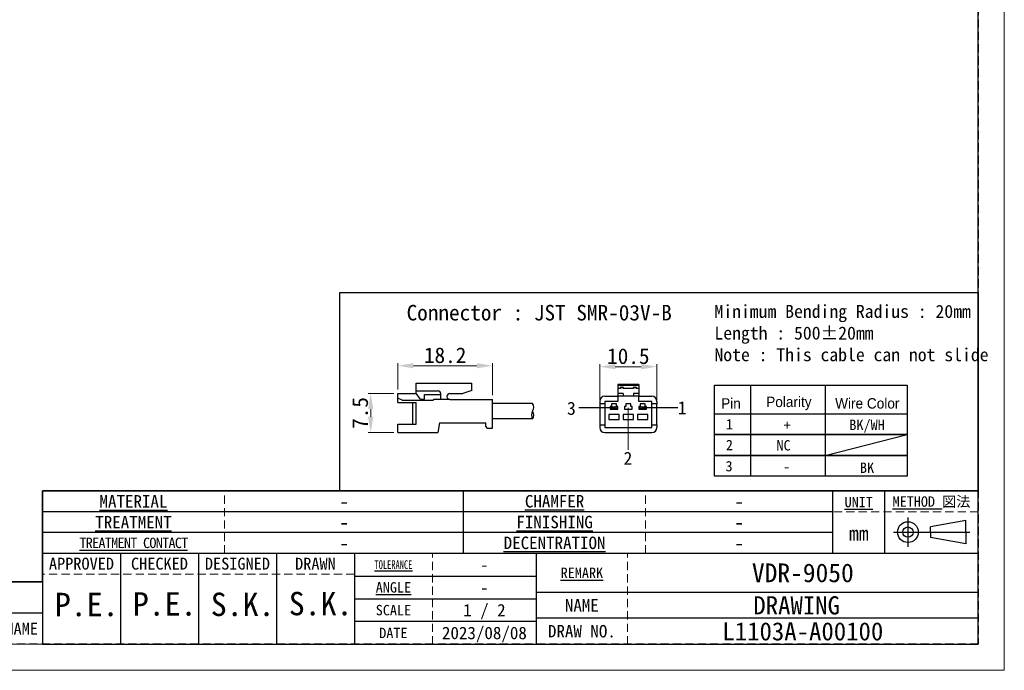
# Model space of a CAD drawing. Header units: millimetres. Extents: x -201 to 202, y 143 to 428.
# Tile 2 of 17: x 12 to 202, y 143 to 268. Entities that reach past the tile are written whole.
import ezdxf
from ezdxf.enums import TextEntityAlignment as Align

# ---------------------------------------------------------------- set-up
doc = ezdxf.new("R2010")
doc.units = ezdxf.units.MM
doc.header["$LTSCALE"] = 0.25
doc.linetypes.add('HIDDEN', pattern=[9.525, 6.35, -3.175])
doc.layers.add('CABLE 3P', color=7, linetype='Continuous')
doc.layers.add('FORM', color=7, linetype='Continuous')
doc.layers.add('DIMENSION', color=6, linetype='Continuous', lineweight=9)
doc.layers.add('TXT1', color=5, linetype='Continuous', lineweight=15)
doc.layers.add('EMPTY LINE', color=252, linetype='Continuous', lineweight=0, plot=False)
doc.styles.add('(TNK)aSS', font='txt', dxfattribs={"width": 0.75, "oblique": 15, "height": 3.5})
doc.styles.get("Standard").update_dxf_attribs({"font": 'arial.ttf'})
doc.styles.add('takachi1', font='msgothic.ttc', dxfattribs={"height": 2.5})
doc.styles.add('VS Standard', font='msgothic.ttc', dxfattribs={"height": 3})
doc.styles.add('VS Standard(小)', font='txt', dxfattribs={"height": 2.4})
doc.dimstyles.new('TMIZO', dxfattribs={"dimscale": 0, "dimtxt": 3.5, "dimasz": 3, "dimexe": 0.5, "dimexo": 0.8, "dimgap": 0.5, "dimtad": 3, "dimtoh": 1, "dimdec": 1, "dimrnd": 0.005, "dimdsep": 46, "dimtxsty": '(TNK)aSS', "dimcen": 0, "dimclrd": 5, "dimclre": 5, "dimclrt": 5, "dimaunit": 1, "dimadec": 0, "dimazin": 2, "dimtfac": 1, "dimtdec": 1, "dimtmove": 0, "dimatfit": 3, "dimfxl": 1, "dimtzin": 0, "dimlwd": -1, "dimlwe": -1, "dimarcsym": 0})

# ---------------------------------------------------------------- blocks, each defined once
blk = doc.blocks.new('表題欄金物用_ver2.0.0')
at = {"layer": 'FORM', "color": 0}
for p, q in [((-11, 40.5), (-191, 40.5)), ((-191, 40.5), (-191, 28.5)), ((-110, 28.49), (-110, 40.5)), ((-39, 28.49), (-39, 40.49)), ((-29, 28.49), (-29, 40.49)), ((-11, 28.5), (-11, 40.5)), ((-39, 36.5), (-191, 36.5)), ((-24.54, 35.38), (-24.54, 29.78)), ((-13.42, 34.8), (-20.21, 33.59)), ((-13.42, 32.58), (-13.42, 34.8)), ((-39, 32.5), (-191, 32.5)), ((-27.34, 32.58), (-12.62, 32.58)), ((-20.21, 32.58), (-20.21, 33.59)), ((-20.21, 32.58), (-20.21, 31.57)), ((-13.42, 32.58), (-13.42, 30.35)), ((-13.42, 30.35), (-20.21, 31.57)), ((-11, 28.5), (-191, 28.5)), ((-191, 28.5), (-191, 11)), ((-176, 28.5), (-176, 11)), ((-161, 28.5), (-161, 11)), ((-146, 28.5), (-146, 11)), ((-131, 28.5), (-131, 11)), ((-96, 11), (-96, 28.5)), ((-11, 11), (-11, 28.5)), ((-191, 23), (-199, 23)), ((-131, 24.12), (-96, 24.12)), ((-96, 21), (-11, 21)), ((-131, 19.75), (-96, 19.75)), ((-191, 17), (-199, 17)), ((-96, 15.38), (-131, 15.38)), ((-11, 16), (-96, 16)), ((-191, 11), (-11, 11))]:
    blk.add_line(p, q, dxfattribs=at)
at = {"layer": 'FORM', "color": 0, "linetype": 'HIDDEN', "lineweight": 9}
for p, q in [((-156, 28.49), (-156, 40.49)), ((-75, 28.49), (-75, 40.49)), ((-11, 36.5), (-39, 36.5)), ((-116, 11), (-116, 28.5)), ((-78.5, 11), (-78.5, 28.5)), ((-131, 24.5), (-191, 24.5))]:
    blk.add_line(p, q, dxfattribs=at)
at = {"layer": 'FORM', "color": 0, "lineweight": 15}
blk.add_line((-191, 11), (-286, 11), dxfattribs=at)
at = {"layer": 'FORM', "color": 0}
for radius in [2, 1]:
    blk.add_circle((-24.54, 32.58), radius, dxfattribs=at)
at = {"layer": 'FORM', "color": 0, "attachment_point": 5}
for s, insert, char_height, width, style in [('{\\LMATERIAL}', (-173.5, 38.5), 2.4, 36.5, 'VS Standard(小)'), ('{\\LCHAMFER}   ', (-92.5, 38.5), 2.4, 35, 'VS Standard(小)'), ('{\\LUNIT}', (-34, 38.35), 2, 20, 'VS Standard'), ('{\\LMETHOD} 図法', (-20, 38.35), 2, 20, 'VS Standard'), ('{\\LTREATMENT}', (-173.5, 34.5), 2.4, 36.5, 'VS Standard(小)'), ('{\\LFINISHING}', (-92.5, 34.5), 2.4, 35, 'VS Standard(小)'), ('mm', (-34, 32.35), 2.8, 20, 'VS Standard'), ('{\\T0.9;\\LTREATMENT CONTACT}', (-173.5, 30.5), 2, 36.5, 'VS Standard(小)'), ('{\\LDECENTRATION} ', (-92.5, 30.5), 2.4, 35, 'VS Standard(小)'), ('{\\fＭＳ ゴシック|b0|i0|c128|p49;APPROVED}', (-183.5, 26.5), 2.3, 15, 'VS Standard'), ('{\\fＭＳ ゴシック|b0|i0|c128|p49;CHECKED}', (-168.5, 26.5), 2.3, 15, 'VS Standard'), ('{\\fＭＳ ゴシック|b0|i0|c128|p49;DESIGNED}', (-153.5, 26.5), 2.3, 15, 'VS Standard'), ('{\\fＭＳ ゴシック|b0|i0|c128|p49;DRAWN}', (-138.5, 26.5), 2.3, 15, 'VS Standard'), ('{\\W0.7;\\LTOLERANCE\\l }', (-123.5, 26.31), 1.7, 20, 'VS Standard(小)'), ('{\\LANGLE}', (-123.5, 21.94), 2, 14.9784, 'VS Standard(小)'), ('{\\fＭＳ ゴシック|b0|i0|c128|p49;NAME}', (-87.25, 18.5), 2.4, 15, 'VS Standard(小)'), ('SCALE', (-123.5, 17.56), 2, 15, 'VS Standard(小)'), ('NAME', (-195, 14), 2.3, 8, 'VS Standard'), ('{\\fＭＳ ゴシック|b0|i0|c128|p49;DRAW NO.}', (-87.25, 13.5), 2.4, 15, 'VS Standard(小)'), ('{\\fＭＳ ゴシック|b0|i0|c128|p49;DATE}', (-123.5, 13.19), 2, 15, 'VS Standard(小)')]:
    blk.add_mtext(s, dxfattribs=dict(at, insert=insert, char_height=char_height, width=width, style=style))
at = {"layer": 'FORM', "color": 0, "insert": (-87.25, 24.75), "char_height": 2, "width": 16, "attachment_point": 5, "line_spacing_factor": 0.8, "style": 'VS Standard'}
blk.add_mtext('\\pxsm0.9;{\\LREMARK}   ', dxfattribs=at)
at = {"layer": 'FORM', "color": 0}
for tag, height, style, p in [('材料', 2.8, 'VS Standard', (-133, 38.5)), ('一般面取', 2.8, 'VS Standard', (-57, 38.5)), ('処理', 2.8, 'VS Standard', (-133, 34.5)), ('仕上', 2.8, 'VS Standard', (-57, 34.5)), ('処理接点', 2.8, 'VS Standard', (-133, 30.5)), ('偏芯', 2.8, 'VS Standard', (-57, 30.5)), ('一般公差', 2.4, 'VS Standard(小)', (-106, 26.31)), ('適用（機種名）', 3.6, 'VS Standard', (-44.75, 24.75)), ('角度', 2.4, 'VS Standard(小)', (-106, 21.94)), ('NAME', 3.5, 'VS Standard', (-44.75, 18.5)), ('SCALE', 2.4, 'VS Standard(小)', (-106, 17.56)), ('DRAW_NO.', 3.5, 'VS Standard', (-44.75, 13.5)), ('DATE', 2.4, 'VS Standard(小)', (-106, 13.19))]:
    blk.add_attdef(tag, text='', height=height, dxfattribs=dict(at, style=style)).set_placement(p, align=Align.MIDDLE_CENTER)
at = {"layer": 'FORM', "color": 0, "style": 'VS Standard'}
for tag, p in [('APPROVED', (-182.5, 15.06)), ('CHECKED', (-167.5, 15.18)), ('DESIGNED', (-152.5, 15.09)), ('DRAWN', (-137.5, 15.23))]:
    blk.add_attdef(tag, text='', height=4.5, dxfattribs=at).set_placement(p, align=Align.BOTTOM_CENTER)
blk = doc.blocks.new('*D84')
at = {"layer": 'Defpoints', "color": 0}
for p in [(134.68, 201.16), (123.68, 193.99), (134.68, 193.99)]:
    blk.add_point(p, dxfattribs=at)
at = {"layer": 'DIMENSION', "color": 0}
for p, q in [((123.68, 194.79), (123.68, 201.66)), ((126.68, 201.16), (131.68, 201.16)), ((134.68, 194.79), (134.68, 201.66))]:
    blk.add_line(p, q, dxfattribs=at)
for points in [[(126.68, 201.66), (126.68, 200.66), (123.68, 201.16)], [(131.68, 200.66), (131.68, 201.66), (134.68, 201.16)]]:
    blk.add_solid(points, dxfattribs=at)
at = {"layer": 'DIMENSION', "color": 0, "insert": (129.18, 203.16), "char_height": 3, "attachment_point": 5, "style": 'VS Standard'}
blk.add_mtext('10.5', dxfattribs=at)
blk = doc.blocks.new('*D85')
at = {"layer": 'Defpoints', "color": 0}
for p in [(84.85, 196), (79.63, 188.51), (84.87, 188.51)]:
    blk.add_point(p, dxfattribs=at)
at = {"layer": 'DIMENSION', "color": 0}
for p, q in [((84.05, 196), (79.13, 196)), ((79.63, 193), (79.63, 191.51)), ((84.07, 188.51), (79.13, 188.51))]:
    blk.add_line(p, q, dxfattribs=at)
for points in [[(80.13, 193), (79.13, 193), (79.63, 196)], [(79.13, 191.51), (80.13, 191.51), (79.63, 188.51)]]:
    blk.add_solid(points, dxfattribs=at)
at = {"layer": 'DIMENSION', "color": 0, "insert": (77.63, 192.25), "char_height": 3, "attachment_point": 5, "rotation": 90, "style": 'VS Standard'}
blk.add_mtext('7.5', dxfattribs=at)
blk = doc.blocks.new('*D86')
at = {"layer": 'Defpoints', "color": 0}
for p in [(103.06, 201.34), (84.85, 195.98), (103.06, 194.86)]:
    blk.add_point(p, dxfattribs=at)
at = {"layer": 'DIMENSION', "color": 0}
for p, q in [((84.85, 196.78), (84.85, 201.84)), ((87.85, 201.34), (100.06, 201.34)), ((103.06, 195.66), (103.06, 201.84))]:
    blk.add_line(p, q, dxfattribs=at)
for points in [[(87.85, 201.84), (87.85, 200.84), (84.85, 201.34)], [(100.06, 200.84), (100.06, 201.84), (103.06, 201.34)]]:
    blk.add_solid(points, dxfattribs=at)
at = {"layer": 'DIMENSION', "color": 0, "insert": (93.95, 203.34), "char_height": 3, "attachment_point": 5, "style": 'VS Standard'}
blk.add_mtext('18.2', dxfattribs=at)

msp = doc.modelspace()

# ---------------------------------------------------------------- linework, layer by layer
at = {"layer": 'CABLE 3P'}
for p, q in [((88.3742, 197.9786), (99.0742, 197.9786)), ((88.3742, 195.9786), (88.3742, 197.9786)), ((88.3742, 197.9786), (99.0742, 197.9786)), ((88.3742, 195.9786), (88.3742, 197.9786)), ((99.0742, 196.5832), (99.0742, 197.9786)), ((131.1842, 197.7381), (127.1842, 197.7381)), ((127.1842, 197.7381), (127.1842, 197.5089)), ((131.1842, 197.5089), (127.1842, 197.5089)), ((127.1842, 197.5089), (127.1842, 196.9881)), ((127.6842, 196.9881), (127.1842, 196.9881)), ((127.1842, 196.9881), (127.1842, 195.9881)), ((127.5842, 196.9881), (127.5842, 196.9972)), ((127.7842, 197.1881), (127.6842, 197.0881)), ((127.6842, 197.0881), (127.6842, 196.9881)), ((128.1842, 197.0881), (127.6842, 197.0881)), ((127.7842, 197.1972), (127.7842, 197.1881)), ((127.7842, 197.1972), (128.0842, 197.1972)), ((127.7842, 197.1881), (128.0842, 197.1881)), ((128.0842, 197.1972), (128.0842, 197.1881)), ((128.0842, 197.1881), (128.1842, 197.0881)), ((128.1842, 197.0881), (128.1842, 196.9881)), ((130.1842, 196.9881), (128.1842, 196.9881)), ((128.2842, 196.9972), (128.2842, 196.9881)), ((130.0842, 196.9881), (130.0842, 196.9972)), ((130.2842, 197.1881), (130.1842, 197.0881)), ((130.1842, 197.0881), (130.1842, 196.9881)), ((130.6842, 197.0881), (130.1842, 197.0881)), ((130.2842, 197.1972), (130.2842, 197.1881)), ((130.2842, 197.1972), (130.5842, 197.1972)), ((130.2842, 197.1881), (130.5842, 197.1881)), ((130.5842, 197.1972), (130.5842, 197.1881)), ((130.5842, 197.1881), (130.6842, 197.0881)), ((130.6842, 197.0881), (130.6842, 196.9881)), ((131.1842, 196.9881), (130.6842, 196.9881)), ((130.7842, 196.9972), (130.7842, 196.9881)), ((131.1842, 197.7381), (131.1842, 197.5089)), ((131.1842, 197.5089), (131.1842, 196.9881)), ((131.1842, 196.9881), (131.1842, 195.9881)), ((84.851, 194.2916), (84.851, 195.9786)), ((84.851, 195.9786), (88.3742, 195.9786)), ((84.851, 194.2916), (84.851, 195.9786)), ((84.851, 195.9786), (88.3742, 195.9786)), ((85.6899, 194.7015), (84.851, 195.0927)), ((85.6899, 194.7015), (84.851, 195.0927)), ((88.3742, 196.5079), (92.6074, 196.5079)), ((88.3742, 196.5079), (92.6074, 196.5079)), ((89.2077, 194.9259), (88.3742, 195.9786)), ((89.2077, 194.9259), (88.3742, 195.9786)), ((89.9722, 194.9259), (89.9722, 195.7978)), ((89.9722, 195.7978), (93.0974, 195.7978)), ((89.9722, 194.9259), (89.9722, 195.7978)), ((89.9722, 195.7978), (93.0974, 195.7978)), ((93.0974, 194.8505), (93.0974, 196.0045)), ((93.0974, 194.8505), (93.0974, 196.0045)), ((94.8476, 195.9786), (97.3459, 195.9786)), ((94.8476, 195.9786), (97.3459, 195.9786)), ((99.0742, 196.5832), (97.3459, 195.9786)), ((99.0742, 196.5832), (97.3459, 195.9786)), ((124.6842, 195.4881), (127.1842, 195.4881)), ((128.1842, 195.9881), (127.1842, 195.9881)), ((127.1842, 195.9881), (127.1842, 195.4881)), ((127.1842, 195.4881), (127.1842, 194.4881)), ((128.1842, 195.4881), (127.1842, 195.4881)), ((128.1842, 195.9881), (128.1842, 195.4881)), ((130.1842, 195.4881), (128.1842, 195.4881)), ((131.1842, 195.9881), (130.1842, 195.9881)), ((130.1842, 195.9881), (130.1842, 195.4881)), ((131.1842, 195.4881), (130.1842, 195.4881)), ((131.1842, 195.9881), (131.1842, 195.4881)), ((131.1842, 194.4881), (131.1842, 195.4881)), ((131.1842, 195.4881), (133.6842, 195.4881)), ((84.851, 194.2916), (88.3742, 194.2916)), ((84.851, 194.2916), (88.3742, 194.2916)), ((85.6899, 194.7015), (91.711, 194.7015)), ((85.6899, 194.7015), (91.711, 194.7015)), ((87.7218, 190.0996), (87.7218, 194.2916)), ((87.7218, 190.0996), (87.7218, 194.2916)), ((88.3742, 190.0996), (88.3742, 194.2916)), ((88.3742, 190.0996), (88.3742, 194.2916)), ((89.2077, 194.9259), (89.9722, 194.9259)), ((89.2077, 194.9259), (89.9722, 194.9259)), ((94.8476, 194.8505), (91.711, 194.8505)), ((91.711, 194.7015), (91.711, 194.8505)), ((94.8476, 194.8505), (91.711, 194.8505)), ((91.711, 194.7015), (91.711, 194.8505)), ((94.8476, 194.8505), (103.051, 194.8505)), ((94.8476, 194.8505), (103.051, 194.8505)), ((103.051, 189.3505), (103.051, 194.8505)), ((103.051, 189.3505), (103.051, 194.8505)), ((110.7651, 194.1005), (103.051, 194.1005)), ((123.6842, 194.4881), (123.6842, 193.9881)), ((124.6842, 193.9881), (123.6842, 193.9881)), ((123.6842, 193.9881), (123.6842, 189.9881)), ((124.6842, 194.4881), (124.6842, 193.9881)), ((127.1842, 194.4881), (124.6842, 194.4881)), ((124.6842, 193.9881), (124.6842, 189.9881)), ((125.9342, 193.4881), (125.6842, 193.4881)), ((125.6842, 193.4881), (125.6842, 192.9881)), ((125.8092, 193.0381), (125.8092, 193.4381)), ((125.8092, 193.4381), (126.2842, 193.4381)), ((126.9342, 193.9881), (125.9342, 193.9881)), ((125.9342, 193.9881), (125.9342, 193.4881)), ((126.2842, 193.4381), (126.1842, 193.3381)), ((126.3842, 193.3381), (126.1842, 193.3381)), ((126.1842, 193.1381), (126.1842, 193.3381)), ((126.2842, 193.4381), (126.4342, 193.4381)), ((126.4342, 193.4144), (126.3842, 193.3381)), ((126.3842, 193.3381), (126.3842, 193.1381)), ((126.4342, 193.4381), (126.4342, 193.4144)), ((126.4342, 193.4381), (126.5842, 193.4381)), ((126.4842, 193.3381), (126.4342, 193.4144)), ((126.4842, 193.1381), (126.4842, 193.3381)), ((126.6842, 193.3381), (126.4842, 193.3381)), ((126.6842, 193.3381), (126.5842, 193.4381)), ((126.5842, 193.4381), (127.0592, 193.4381)), ((126.6842, 193.3381), (126.6842, 193.1381)), ((126.9342, 193.4881), (126.9342, 193.9881)), ((127.1842, 193.4881), (126.9342, 193.4881)), ((127.0592, 193.4381), (127.0592, 193.0381)), ((127.1842, 192.9881), (127.1842, 193.4881)), ((128.4342, 193.4881), (128.4342, 192.9881)), ((128.6842, 193.4881), (128.4342, 193.4881)), ((128.6842, 193.9881), (128.6842, 193.4881)), ((129.6842, 193.9881), (128.6842, 193.9881)), ((129.6842, 193.4881), (129.6842, 193.9881)), ((129.9342, 193.4881), (129.6842, 193.4881)), ((129.9342, 192.9881), (129.9342, 193.4881)), ((133.6842, 194.4881), (131.1842, 194.4881)), ((131.4342, 193.4881), (131.1842, 193.4881)), ((131.1842, 193.4881), (131.1842, 192.9881)), ((131.3092, 193.0381), (131.3092, 193.4381)), ((131.3092, 193.4381), (131.7842, 193.4381)), ((132.4342, 193.9881), (131.4342, 193.9881)), ((131.4342, 193.9881), (131.4342, 193.4881)), ((131.7842, 193.4381), (131.6842, 193.3381)), ((131.8842, 193.3381), (131.6842, 193.3381)), ((131.6842, 193.1381), (131.6842, 193.3381)), ((131.7842, 193.4381), (131.9342, 193.4381)), ((131.9342, 193.4144), (131.8842, 193.3381)), ((131.8842, 193.3381), (131.8842, 193.1381)), ((131.9342, 193.4381), (131.9342, 193.4144)), ((131.9342, 193.4381), (132.0842, 193.4381)), ((131.9842, 193.3381), (131.9342, 193.4144)), ((131.9842, 193.1381), (131.9842, 193.3381)), ((132.1842, 193.3381), (131.9842, 193.3381)), ((132.1842, 193.3381), (132.0842, 193.4381)), ((132.0842, 193.4381), (132.5592, 193.4381)), ((132.1842, 193.3381), (132.1842, 193.1381)), ((132.4342, 193.4881), (132.4342, 193.9881)), ((132.6842, 193.4881), (132.4342, 193.4881)), ((132.5592, 193.4381), (132.5592, 193.0381)), ((132.6842, 192.9881), (132.6842, 193.4881)), ((133.6842, 193.9881), (133.6842, 194.4881)), ((134.6842, 193.9881), (133.6842, 193.9881)), ((133.6842, 189.9881), (133.6842, 193.9881)), ((134.6842, 194.4881), (134.6842, 193.9881)), ((134.6842, 189.9881), (134.6842, 193.9881)), ((127.4342, 191.9881), (125.4342, 191.9881)), ((125.4342, 191.9881), (125.4342, 190.9881)), ((125.6842, 192.9881), (127.1842, 192.9881)), ((126.2842, 193.0381), (125.8092, 193.0381)), ((126.1842, 193.1381), (126.3842, 193.1381)), ((126.1842, 193.1381), (126.2842, 193.0381)), ((126.4342, 193.0381), (126.2842, 193.0381)), ((126.3842, 193.1381), (126.4342, 193.0618)), ((126.4342, 193.0618), (126.4842, 193.1381)), ((126.4342, 193.0618), (126.4342, 193.0381)), ((126.5842, 193.0381), (126.4342, 193.0381)), ((126.4842, 193.1381), (126.6842, 193.1381)), ((126.5842, 193.0381), (126.6842, 193.1381)), ((127.0592, 193.0381), (126.5842, 193.0381)), ((127.4342, 190.9881), (127.4342, 191.9881)), ((130.1842, 191.9881), (128.1842, 191.9881)), ((128.1842, 191.9881), (128.1842, 190.9881)), ((128.4342, 192.9881), (129.9342, 192.9881)), ((130.1842, 190.9881), (130.1842, 191.9881)), ((130.9342, 191.9881), (130.9342, 190.9881)), ((132.9342, 191.9881), (130.9342, 191.9881)), ((131.1842, 192.9881), (132.6842, 192.9881)), ((131.7842, 193.0381), (131.3092, 193.0381)), ((131.6842, 193.1381), (131.8842, 193.1381)), ((131.6842, 193.1381), (131.7842, 193.0381)), ((131.9342, 193.0381), (131.7842, 193.0381)), ((131.8842, 193.1381), (131.9342, 193.0618)), ((131.9342, 193.0618), (131.9842, 193.1381)), ((131.9342, 193.0618), (131.9342, 193.0381)), ((132.0842, 193.0381), (131.9342, 193.0381)), ((131.9842, 193.1381), (132.1842, 193.1381)), ((132.0842, 193.0381), (132.1842, 193.1381)), ((132.5592, 193.0381), (132.0842, 193.0381)), ((132.9342, 190.9881), (132.9342, 191.9881)), ((84.851, 188.4786), (84.851, 190.0996)), ((84.851, 190.0996), (88.3742, 190.0996)), ((84.851, 188.4786), (84.851, 190.0996)), ((84.851, 190.0996), (88.3742, 190.0996)), ((92.851, 190.3505), (92.551, 188.4786)), ((92.851, 190.3505), (101.7959, 190.3505)), ((92.851, 190.3505), (101.7959, 190.3505)), ((101.7959, 189.6505), (101.7959, 190.3505)), ((101.7959, 189.6505), (101.7959, 190.3505)), ((110.7651, 191.1005), (103.051, 191.1005)), ((123.6842, 189.9881), (124.6842, 189.9881)), ((123.6842, 189.9881), (123.6842, 189.4881)), ((124.6842, 189.9881), (124.6842, 189.4881)), ((124.6842, 189.4881), (133.6842, 189.4881)), ((125.4342, 190.9881), (127.4342, 190.9881)), ((128.1842, 190.9881), (130.1842, 190.9881)), ((130.9342, 190.9881), (132.9342, 190.9881)), ((133.6842, 189.9881), (134.6842, 189.9881)), ((133.6842, 189.4881), (133.6842, 189.9881)), ((134.6842, 189.9881), (134.6842, 189.4881)), ((84.851, 188.4786), (92.551, 188.4786)), ((84.851, 188.4786), (92.551, 188.4786)), ((102.0959, 189.3505), (103.051, 189.3505)), ((102.0959, 189.3505), (103.051, 189.3505)), ((124.6842, 188.4881), (133.6842, 188.4881))]:
    msp.add_line(p, q, dxfattribs=at)
at = {"layer": 'CABLE 3P', "color": 5}
for p, q in [((126.3144, 193.2381), (119.6761, 193.2381)), ((138.6881, 193.2381), (132.0498, 193.2381))]:
    msp.add_line(p, q, dxfattribs=at)
at = {"layer": 'CABLE 3P'}
for centre, radius, start, end in [((127.7842, 196.9972), 0.2, 90, 180), ((127.5886, 197.0928), 0.0958, 267.402573, 357.142919), ((128.0842, 196.9972), 0.2, 0, 90), ((128.2799, 197.0928), 0.0958, 182.857163, 272.597478), ((130.2842, 196.9972), 0.2, 90, 180), ((130.0886, 197.0928), 0.0958, 267.402651, 357.142841), ((130.5842, 196.9972), 0.2, 0, 90), ((130.7799, 197.0928), 0.0958, 182.857274, 272.597233), ((92.5939, 196.0045), 0.5035, 0, 91.535232), ((92.5939, 196.0045), 0.5035, 0, 91.535232), ((94.8476, 195.4146), 0.5641, 90, 270), ((94.8476, 195.4146), 0.5641, 90, 270), ((124.6842, 194.4881), 1, 90, 180), ((133.6842, 194.4881), 1, 0, 90), ((109.5651, 193.3505), 1.4151, 327.994617, 32.005383), ((111.9651, 191.8505), 1.4151, 147.994617, 212.005383), ((109.5651, 191.8505), 1.4151, 327.994617, 32.005383), ((102.0959, 189.6505), 0.3, 180, 270), ((102.0959, 189.6505), 0.3, 180, 270), ((124.6842, 189.4881), 1, 180, 270), ((133.6842, 189.4881), 1, 270, 0)]:
    msp.add_arc(centre, radius, start, end, dxfattribs=at)
at = {"layer": 'DIMENSION', "color": 5}
msp.add_line((129.1569, 193.2711), (129.1569, 185.1552), dxfattribs=at)
at = {"layer": 'EMPTY LINE'}
for p, q in [((201.5, 142.75), (201.5, 427.75)), ((-201.5, 142.75), (201.5, 142.75))]:
    msp.add_line(p, q, dxfattribs=at)
at = {"layer": 'FORM'}
for p, q in [((145.7445, 197.6145), (182.8359, 197.6145)), ((145.7445, 192.0883), (145.7445, 197.6145)), ((152.6812, 197.6145), (152.6812, 180.0883)), ((167.0331, 197.6145), (167.0331, 180.0883)), ((182.8359, 197.6145), (182.8359, 180.0883)), ((167.0331, 184.0883), (182.8359, 188.0883))]:
    msp.add_line(p, q, dxfattribs=at)
at = {"layer": 'FORM', "linetype": 'HIDDEN'}
msp.add_lwpolyline([(-196.5, 422.75), (196.5, 422.75), (196.5, 147.75), (-196.5, 147.75)], close=True, dxfattribs=at)
at = {"layer": 'FORM'}
for points in [[(-196.5, 422.75), (-196.5, 147.75), (-78.5, 147.75), (-78.5, 159.75), (16.5, 159.75), (16.5, 177.25), (196.5, 177.25), (196.5, 422.75), (-196.5, 422.75)], [(73.6918, 215.458), (196.5, 215.458), (196.5, 177.25), (73.6918, 177.25)]]:
    msp.add_lwpolyline(points, close=True, dxfattribs=at)
for points in [[(182.8359, 188.0883), (145.7445, 188.0883), (145.7445, 192.0883), (182.8359, 192.0883)], [(182.8359, 184.0883), (145.7445, 184.0883), (145.7445, 188.0883), (182.8359, 188.0883)], [(182.8359, 180.0883), (145.7445, 180.0883), (145.7445, 184.0883), (182.8359, 184.0883)]]:
    msp.add_lwpolyline(points, dxfattribs=at)

# ---------------------------------------------------------------- block references
ref = msp.add_blockref('表題欄金物用_ver2.0.0', (207.5, 136.75), dxfattribs=at)
ref.add_attrib('材料', '-', dxfattribs={"layer": 'EMPTY LINE', "color": 0, "height": 2.8, "style": 'VS Standard'}).set_placement((74.5, 175.25), align=Align.MIDDLE_CENTER)
ref.add_attrib('処理', '-', dxfattribs={"color": 0, "height": 2.8, "style": 'VS Standard'}).set_placement((74.5, 171.25), align=Align.MIDDLE_CENTER)
ref.add_attrib('処理接点', '-', dxfattribs={"color": 0, "height": 2.8, "style": 'VS Standard'}).set_placement((74.5, 167.25), align=Align.MIDDLE_CENTER)
ref.add_attrib('一般面取', '-', dxfattribs={"color": 0, "height": 2.8, "style": 'VS Standard'}).set_placement((150.5, 175.2468), align=Align.MIDDLE_CENTER)
ref.add_attrib('仕上', '-', dxfattribs={"color": 0, "height": 2.8, "style": 'VS Standard'}).set_placement((150.5, 171.2468), align=Align.MIDDLE_CENTER)
ref.add_attrib('偏芯', '-', dxfattribs={"color": 0, "height": 2.8, "style": 'VS Standard'}).set_placement((150.5, 167.2468), align=Align.MIDDLE_CENTER)
ref.add_attrib('一般公差', '-', dxfattribs={"color": 0, "height": 2.4, "style": 'VS Standard(小)'}).set_placement((101.5, 163.0625), align=Align.MIDDLE_CENTER)
ref.add_attrib('角度', '-', dxfattribs={"color": 0, "height": 2.4, "style": 'VS Standard(小)'}).set_placement((101.5, 158.6875), align=Align.MIDDLE_CENTER)
ref.add_attrib('SCALE', '1 / 2', dxfattribs={"color": 0, "height": 2.4, "style": 'VS Standard(小)'}).set_placement((101.5, 154.3125), align=Align.MIDDLE_CENTER)
ref.add_attrib('DATE', '2023/08/08', dxfattribs={"color": 0, "height": 2.4, "style": 'VS Standard(小)'}).set_placement((101.5, 149.9375), align=Align.MIDDLE_CENTER)
ref.add_attrib('適用（機種名）', 'VDR-9050', dxfattribs={"color": 0, "height": 3.6, "style": 'VS Standard'}).set_placement((162.75, 161.5), align=Align.MIDDLE_CENTER)
ref.add_attrib('NAME', 'DRAWING ', dxfattribs={"color": 0, "height": 3.5, "style": 'VS Standard'}).set_placement((162.75, 155.25), align=Align.MIDDLE_CENTER)
ref.add_attrib('DRAW_NO.', 'L1103A-A00100', dxfattribs={"color": 0, "height": 3.5, "style": 'VS Standard'}).set_placement((162.75, 150.25), align=Align.MIDDLE_CENTER)
ref.add_attrib('DESIGNED', 'S.K.', dxfattribs={"color": 0, "height": 4.5, "style": 'VS Standard'}).set_placement((55, 151.8412), align=Align.BOTTOM_CENTER)
ref.add_attrib('DRAWN', 'S.K.', dxfattribs={"color": 0, "height": 4.5, "style": 'VS Standard'}).set_placement((69.9999, 151.985), align=Align.BOTTOM_CENTER)
ref.add_attrib('CHECKED', 'P.E.', dxfattribs={"color": 0, "height": 4.5, "style": 'VS Standard'}).set_placement((40, 151.9272), align=Align.BOTTOM_CENTER)
ref.add_attrib('APPROVED', 'P.E.', dxfattribs={"color": 0, "height": 4.5, "style": 'VS Standard'}).set_placement((25, 151.8117), align=Align.BOTTOM_CENTER)

# ---------------------------------------------------------------- texts
at = {"layer": 'DIMENSION', "color": 5, "style": 'takachi1'}
for s, p in [('3', (117.3825, 191.8971)), ('1', (138.6881, 191.9999)), ('2', (128.2512, 182.2775))]:
    msp.add_text(s, height=2.5, dxfattribs=at).set_placement(p)
at = {"layer": 'TXT1', "color": 5, "style": 'takachi1'}
msp.add_text('NC', height=2, dxfattribs=at).set_placement((157.6796, 185.029))
at = {"layer": 'TXT1', "color": 5, "attachment_point": 1, "style": 'VS Standard'}
for s, insert, char_height, width in [('Connector : JST SMR-03V-B', (86.5299, 213.0457), 3, 49.429299), ('Minimum Bending Radius : 20mm\\PLength : 500%%p20mm\\PNote : This cable can not slide', (145.7445, 213.0457), 2.5, 61.656869)]:
    msp.add_mtext(s, dxfattribs=dict(at, insert=insert, char_height=char_height, width=width))
at = {"layer": 'TXT1', "color": 5, "char_height": 2, "attachment_point": 5}
for s, insert, width in [('\\fMS PGothic|b0|i0|c128|p50;Pin', (148.9244, 194.0883), 8), ('\\fMS PGothic|b0|i0|c128|p50;Polarity', (160.0663, 194.0883), 28), ('\\fMS PGothic|b0|i0|c128|p50;Wire Color', (175.1448, 194.0883), 32), ('\\fＭＳ ゴシック|b0|i0;1', (148.6275, 190.0883), 8), ('\\fMS Gothic|b0|i0|c128|p49;+', (159.7466, 189.8914), 28), ('\\fMS Gothic|b0|i0|c128|p49;BK/WH', (175.1019, 189.7205), 32), ('\\fＭＳ ゴシック|b0|i0;2', (148.6275, 186.0883), 8), ('\\fＭＳ ゴシック|b0|i0;3\\P', (148.5559, 182.0035), 8), ('\\fMS Gothic|b0|i0|c128|p49;BK', (175.1019, 181.7205), 32), ('\\fMS Gothic|b0|i0|c128|p49;-', (159.6584, 181.9428), 28)]:
    msp.add_mtext(s, dxfattribs=dict(at, insert=insert, width=width))

# ---------------------------------------------------------------- dimensions: what is measured, and where the dimension line sits
at = {"layer": 'DIMENSION', "color": 5}
dim = msp.add_linear_dim(base=(103.0551, 201.3366), p1=(84.8527, 195.9814), p2=(103.0551, 194.8557), dimstyle='TMIZO', override={"dimscale": 1, "dimtoh": 0, "dimtxsty": 'VS Standard', "dimclrd": 0, "dimclre": 0, "dimclrt": 0}, dxfattribs=at)
dim.commit()
dim.dimension.update_dxf_attribs({"geometry": '*D86', "text_midpoint": (93.9539, 203.3372)})
dim = msp.add_linear_dim(base=(134.684, 201.1618), p1=(123.6779, 193.9903), p2=(134.684, 193.9913), text='10.5', dimstyle='TMIZO', override={"dimscale": 1, "dimtoh": 0, "dimtxsty": 'VS Standard', "dimclrd": 0, "dimclre": 0, "dimclrt": 0}, dxfattribs=at)
dim.commit()
dim.dimension.update_dxf_attribs({"geometry": '*D84', "text_midpoint": (129.1809, 203.1623)})
dim = msp.add_linear_dim(base=(79.6295, 188.5082), p1=(84.8484, 196.0009), p2=(84.8721, 188.5082), angle=90, dimstyle='TMIZO', override={"dimscale": 1, "dimtoh": 0, "dimtxsty": 'VS Standard', "dimclrd": 0, "dimclre": 0, "dimclrt": 0}, dxfattribs=at)
dim.commit()
dim.dimension.update_dxf_attribs({"geometry": '*D85', "text_midpoint": (77.6289, 192.2546)})

doc.saveas('drawing.dxf')
